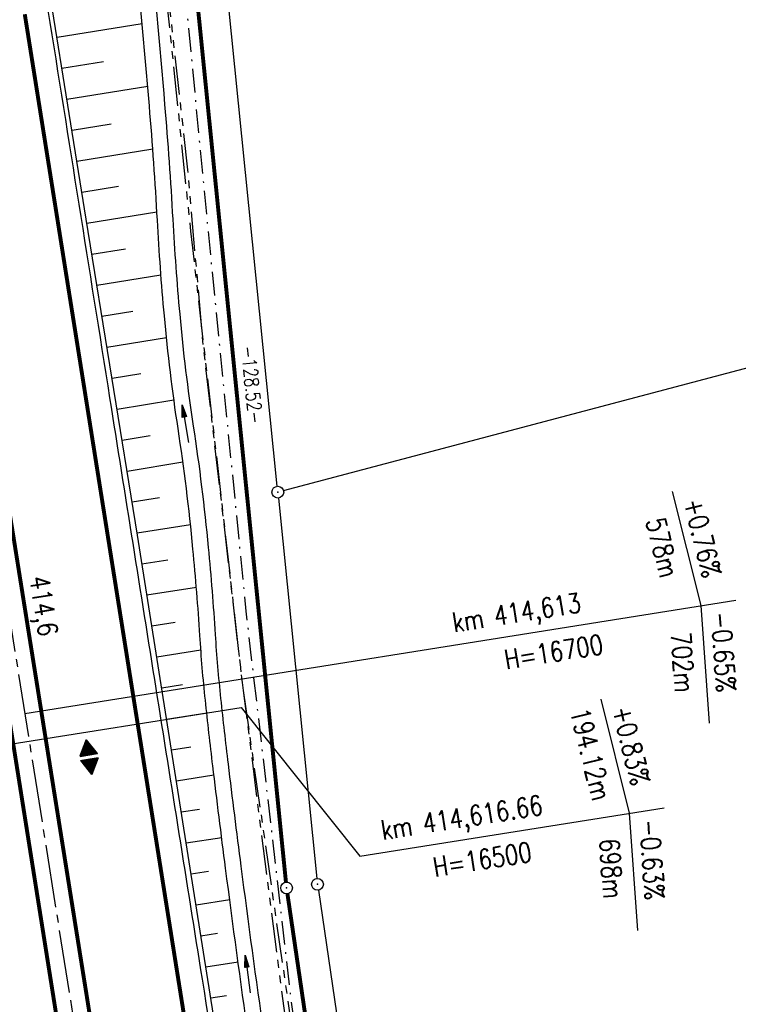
# Model space of a CAD drawing. Extents: x 447426 to 448116, y 440349 to 441552.
# Tile 27 of 96: x 447833 to 447924, y 440720 to 440846. Entities that reach past the tile are written whole.
import ezdxf

# ---------------------------------------------------------------- set-up
doc = ezdxf.new("R2010")
doc.units = 0
doc.header["$LTSCALE"] = 2
doc.header["$MEASUREMENT"] = 0
for name, pattern in [('ACHSE', [5.5, 4, -0.5, 0.5, -0.5]), ('AUSGEZOGEN', [0]), ('BAB-FM2', [2.6, 1.5, -0.5, 0.1, -0.5]), ('GESTRICH-X2', [1.5, 1, -0.5]), ('PHANTOMX2', [5, 2.5, -0.5, 0.5, -0.5, 0.5, -0.5])]:
    doc.linetypes.add(name, pattern=pattern)
doc.layers.get('0').update_dxf_attribs({"linetype": 'AUSGEZOGEN'})
for name, color, linetype in [('208-ABSTAND', 8, 'AUSGEZOGEN'), ('208-GRENZL', 8, 'AUSGEZOGEN'), ('208-GRENZL-BAB', 7, 'AUSGEZOGEN'), ('208-GRENZP', 8, 'AUSGEZOGEN'), ('208-GRENZP-BAB', 7, 'AUSGEZOGEN'), ('ACHSETOP', 250, 'ACHSE'), ('BAB_FM', 5, 'BAB-FM2'), ('BOESCHG', 250, 'AUSGEZOGEN'), ('FBRTOP', 250, 'AUSGEZOGEN'), ('GEF', 1, 'AUSGEZOGEN'), ('HEKT_B', 250, 'CONTINUOUS'), ('Lichtwellenleiter COLT', 46, 'PHANTOMX2'), ('Lichtwellenleiter GLH', 46, 'PHANTOMX2'), ('MULDE', 250, 'AUSGEZOGEN'), ('NZ', 250, 'AUSGEZOGEN'), ('PFEILTOP', 200, 'AUSGEZOGEN'), ('WEG', 250, 'GESTRICH-X2')]:
    doc.layers.add(name, color=color, linetype=linetype)
doc.styles.add('ROMANS', font='romans.shx', dxfattribs={"width": 0.8})

# ---------------------------------------------------------------- blocks, each defined once
blk = doc.blocks.new('*X31')
at = {"color": 0}
for p, q in [((377.107, 180.991), (378.197, 182.081)), ((377.112, 181.023), (378.187, 182.097)), ((377.116, 180.991), (378.2, 182.075)), ((377.124, 181.044), (378.184, 182.103)), ((377.125, 180.991), (378.203, 182.069)), ((377.133, 180.991), (378.206, 182.064)), ((377.136, 181.065), (378.181, 182.109)), ((377.142, 180.991), (378.21, 182.058)), ((377.148, 181.085), (378.177, 182.114)), ((377.151, 180.991), (378.213, 182.053)), ((377.16, 180.991), (378.216, 182.047)), ((377.161, 181.106), (378.174, 182.12)), ((377.169, 180.991), (378.219, 182.041)), ((377.173, 181.127), (378.171, 182.125)), ((377.178, 180.991), (378.223, 182.036)), ((377.185, 181.148), (378.168, 182.131)), ((377.186, 180.991), (378.226, 182.03)), ((377.195, 180.991), (378.229, 182.025)), ((377.197, 181.169), (378.164, 182.137)), ((377.204, 180.991), (378.232, 182.019)), ((377.209, 181.19), (378.161, 182.142)), ((377.213, 180.991), (378.236, 182.013)), ((377.221, 181.211), (378.158, 182.148)), ((377.222, 180.991), (378.239, 182.008)), ((377.231, 180.991), (378.242, 182.002)), ((377.233, 181.232), (378.155, 182.153)), ((377.239, 180.991), (378.245, 181.997)), ((377.245, 181.253), (378.151, 182.159)), ((377.248, 180.991), (378.248, 181.991)), ((377.257, 181.274), (378.148, 182.165)), ((377.257, 180.991), (378.252, 181.985)), ((377.266, 180.991), (378.255, 181.98)), ((377.269, 181.295), (378.145, 182.17)), ((377.275, 180.991), (378.258, 181.974)), ((377.281, 181.316), (378.142, 182.176)), ((377.284, 180.991), (378.261, 181.969)), ((377.292, 180.991), (378.265, 181.963)), ((377.293, 181.336), (378.138, 182.181)), ((377.301, 180.991), (378.268, 181.957)), ((377.305, 181.357), (378.135, 182.187)), ((377.31, 180.991), (378.271, 181.952)), ((377.318, 181.378), (378.132, 182.193)), ((377.319, 180.991), (378.274, 181.946)), ((377.328, 180.991), (378.278, 181.941)), ((377.33, 181.399), (378.129, 182.198)), ((377.337, 180.991), (378.281, 181.935)), ((377.342, 181.42), (378.126, 182.204)), ((377.346, 180.991), (378.284, 181.929)), ((377.354, 181.441), (378.122, 182.209)), ((377.354, 180.991), (378.287, 181.924)), ((377.363, 180.991), (378.291, 181.918)), ((377.366, 181.462), (378.119, 182.215)), ((377.372, 180.991), (378.294, 181.913)), ((377.378, 181.483), (378.116, 182.221)), ((377.381, 180.991), (378.297, 181.907)), ((377.39, 181.504), (378.113, 182.226)), ((377.39, 180.991), (378.3, 181.901)), ((377.399, 180.991), (378.303, 181.896)), ((377.402, 181.525), (378.109, 182.232)), ((377.407, 180.991), (378.307, 181.89)), ((377.414, 181.546), (378.106, 182.238)), ((377.416, 180.991), (378.31, 181.884)), ((377.425, 180.991), (378.313, 181.879)), ((377.426, 181.566), (378.103, 182.243)), ((377.434, 180.991), (378.316, 181.873)), ((377.438, 181.587), (378.1, 182.249)), ((377.443, 180.991), (378.32, 181.868)), ((377.45, 181.608), (378.096, 182.254)), ((377.452, 180.991), (378.323, 181.862)), ((377.46, 180.991), (378.326, 181.856)), ((377.462, 181.629), (378.093, 182.26)), ((377.469, 180.991), (378.329, 181.851)), ((377.474, 181.65), (378.09, 182.266)), ((377.478, 180.991), (378.333, 181.845)), ((377.487, 181.671), (378.087, 182.271)), ((377.487, 180.991), (378.336, 181.84)), ((377.496, 180.991), (378.339, 181.834)), ((377.499, 181.692), (378.083, 182.277)), ((377.505, 180.991), (378.342, 181.828)), ((377.511, 181.713), (378.08, 182.282)), ((377.513, 180.991), (378.346, 181.823)), ((377.522, 180.991), (378.349, 181.817)), ((377.523, 181.734), (378.077, 182.288)), ((377.535, 181.755), (378.074, 182.294)), ((377.547, 181.776), (378.071, 182.299)), ((377.559, 181.796), (378.067, 182.305)), ((377.571, 181.817), (378.064, 182.31)), ((377.583, 181.838), (378.061, 182.316)), ((377.595, 181.859), (378.058, 182.322)), ((377.607, 181.88), (378.054, 182.327)), ((377.619, 181.901), (378.051, 182.333)), ((377.631, 181.922), (378.048, 182.338)), ((377.644, 181.943), (378.045, 182.344)), ((377.656, 181.964), (378.041, 182.35)), ((377.668, 181.985), (378.038, 182.355)), ((377.68, 182.006), (378.035, 182.361)), ((377.692, 182.027), (378.032, 182.366)), ((377.704, 182.047), (378.028, 182.372)), ((377.716, 182.068), (378.025, 182.378)), ((377.728, 182.089), (378.022, 182.383)), ((377.74, 182.11), (378.019, 182.389)), ((377.752, 182.131), (378.016, 182.394)), ((377.764, 182.152), (378.012, 182.4)), ((377.776, 182.173), (378.009, 182.406)), ((377.788, 182.194), (378.006, 182.411)), ((377.8, 182.215), (378.003, 182.417)), ((377.813, 182.236), (377.999, 182.422)), ((377.825, 182.257), (377.996, 182.428)), ((377.837, 182.277), (377.993, 182.434)), ((377.849, 182.298), (377.99, 182.439)), ((377.861, 182.319), (377.986, 182.445)), ((377.873, 182.34), (377.983, 182.45)), ((377.885, 182.361), (377.98, 182.456)), ((377.897, 182.382), (377.977, 182.462)), ((377.909, 182.403), (377.973, 182.467)), ((377.921, 182.424), (377.97, 182.473)), ((377.933, 182.445), (377.967, 182.478)), ((377.945, 182.466), (377.964, 182.484)), ((377.531, 180.991), (378.352, 181.812)), ((377.54, 180.991), (378.355, 181.806)), ((377.549, 180.991), (378.358, 181.8)), ((377.558, 180.991), (378.362, 181.795)), ((377.566, 180.991), (378.365, 181.789)), ((377.575, 180.991), (378.368, 181.784)), ((377.584, 180.991), (378.371, 181.778)), ((377.593, 180.991), (378.375, 181.772)), ((377.602, 180.991), (378.378, 181.767)), ((377.611, 180.991), (378.381, 181.761)), ((377.62, 180.991), (378.384, 181.756)), ((377.628, 180.991), (378.388, 181.75)), ((377.637, 180.991), (378.391, 181.744)), ((377.646, 180.991), (378.394, 181.739)), ((377.655, 180.991), (378.397, 181.733)), ((377.664, 180.991), (378.401, 181.728)), ((377.673, 180.991), (378.404, 181.722)), ((377.681, 180.991), (378.407, 181.716)), ((377.69, 180.991), (378.41, 181.711)), ((377.699, 180.991), (378.413, 181.705)), ((377.708, 180.991), (378.417, 181.7)), ((377.717, 180.991), (378.42, 181.694)), ((377.726, 180.991), (378.423, 181.688)), ((377.734, 180.991), (378.426, 181.683)), ((377.743, 180.991), (378.43, 181.677)), ((377.752, 180.991), (378.433, 181.672)), ((377.761, 180.991), (378.436, 181.666)), ((377.77, 180.991), (378.439, 181.66)), ((377.779, 180.991), (378.443, 181.655)), ((377.787, 180.991), (378.446, 181.649)), ((377.796, 180.991), (378.449, 181.644)), ((377.805, 180.991), (378.452, 181.638)), ((377.814, 180.991), (378.456, 181.632)), ((377.823, 180.991), (378.459, 181.627)), ((377.832, 180.991), (378.462, 181.621)), ((377.84, 180.991), (378.465, 181.616)), ((377.849, 180.991), (378.468, 181.61)), ((377.858, 180.991), (378.472, 181.604)), ((377.867, 180.991), (378.475, 181.599)), ((377.876, 180.991), (378.478, 181.593)), ((377.885, 180.991), (378.481, 181.588)), ((377.894, 180.991), (378.485, 181.582)), ((377.902, 180.991), (378.488, 181.576)), ((377.911, 180.991), (378.491, 181.571)), ((377.92, 180.991), (378.494, 181.565)), ((377.929, 180.991), (378.498, 181.559)), ((377.938, 180.991), (378.501, 181.554)), ((377.947, 180.991), (378.504, 181.548)), ((377.955, 180.991), (378.507, 181.543)), ((377.964, 180.991), (378.511, 181.537)), ((377.973, 180.991), (378.514, 181.531)), ((377.982, 180.991), (378.517, 181.526)), ((377.991, 180.991), (378.52, 181.52)), ((378, 180.991), (378.523, 181.515)), ((378.008, 180.991), (378.527, 181.509)), ((378.017, 180.991), (378.53, 181.503)), ((378.026, 180.991), (378.533, 181.498)), ((378.035, 180.991), (378.536, 181.492)), ((378.044, 180.991), (378.54, 181.487)), ((378.053, 180.991), (378.543, 181.481)), ((378.061, 180.991), (378.546, 181.475)), ((378.07, 180.991), (378.549, 181.47)), ((378.079, 180.991), (378.553, 181.464)), ((378.088, 180.991), (378.556, 181.459)), ((378.097, 180.991), (378.559, 181.453)), ((378.106, 180.991), (378.562, 181.447)), ((378.114, 180.991), (378.565, 181.442)), ((378.123, 180.991), (378.569, 181.436)), ((378.132, 180.991), (378.572, 181.431)), ((378.141, 180.991), (378.575, 181.425)), ((378.15, 180.991), (378.578, 181.419)), ((378.159, 180.991), (378.582, 181.414)), ((378.168, 180.991), (378.585, 181.408)), ((378.176, 180.991), (378.588, 181.403)), ((378.185, 180.991), (378.591, 181.397)), ((378.194, 180.991), (378.595, 181.391)), ((378.203, 180.991), (378.598, 181.386)), ((378.212, 180.991), (378.601, 181.38)), ((378.221, 180.991), (378.604, 181.375)), ((378.229, 180.991), (378.608, 181.369)), ((378.238, 180.991), (378.611, 181.363)), ((378.247, 180.991), (378.614, 181.358)), ((378.256, 180.991), (378.617, 181.352)), ((378.265, 180.991), (378.62, 181.347)), ((378.274, 180.991), (378.624, 181.341)), ((378.282, 180.991), (378.627, 181.335)), ((378.291, 180.991), (378.63, 181.33)), ((378.3, 180.991), (378.633, 181.324)), ((378.309, 180.991), (378.637, 181.319)), ((378.318, 180.991), (378.64, 181.313)), ((378.327, 180.991), (378.643, 181.307)), ((378.335, 180.991), (378.646, 181.302)), ((378.344, 180.991), (378.65, 181.296)), ((378.353, 180.991), (378.653, 181.291)), ((378.362, 180.991), (378.656, 181.285)), ((378.371, 180.991), (378.659, 181.279)), ((378.38, 180.991), (378.663, 181.274)), ((378.388, 180.991), (378.666, 181.268)), ((378.397, 180.991), (378.669, 181.262)), ((378.406, 180.991), (378.672, 181.257)), ((378.415, 180.991), (378.675, 181.251)), ((378.424, 180.991), (378.679, 181.246)), ((378.433, 180.991), (378.682, 181.24)), ((378.442, 180.991), (378.685, 181.234)), ((378.45, 180.991), (378.688, 181.229)), ((378.459, 180.991), (378.692, 181.223)), ((378.468, 180.991), (378.695, 181.218)), ((378.477, 180.991), (378.698, 181.212)), ((378.486, 180.991), (378.701, 181.206)), ((378.495, 180.991), (378.705, 181.201)), ((378.503, 180.991), (378.708, 181.195)), ((378.512, 180.991), (378.711, 181.19)), ((378.521, 180.991), (378.714, 181.184)), ((378.53, 180.991), (378.718, 181.178)), ((378.539, 180.991), (378.721, 181.173)), ((378.548, 180.991), (378.724, 181.167)), ((378.556, 180.991), (378.727, 181.162)), ((378.565, 180.991), (378.73, 181.156)), ((378.574, 180.991), (378.734, 181.15)), ((378.583, 180.991), (378.737, 181.145)), ((378.592, 180.991), (378.74, 181.139)), ((378.601, 180.991), (378.743, 181.134)), ((378.609, 180.991), (378.747, 181.128)), ((378.618, 180.991), (378.75, 181.122)), ((378.627, 180.991), (378.753, 181.117)), ((378.636, 180.991), (378.756, 181.111)), ((378.645, 180.991), (378.76, 181.106)), ((378.654, 180.991), (378.763, 181.1)), ((378.662, 180.991), (378.766, 181.094)), ((378.671, 180.991), (378.769, 181.089)), ((378.68, 180.991), (378.773, 181.083)), ((378.689, 180.991), (378.776, 181.078)), ((378.698, 180.991), (378.779, 181.072)), ((378.707, 180.991), (378.782, 181.066)), ((378.716, 180.991), (378.785, 181.061)), ((378.724, 180.991), (378.789, 181.055)), ((378.733, 180.991), (378.792, 181.05)), ((378.742, 180.991), (378.795, 181.044)), ((378.751, 180.991), (378.798, 181.038)), ((378.76, 180.991), (378.802, 181.033)), ((378.769, 180.991), (378.805, 181.027)), ((378.777, 180.991), (378.808, 181.022)), ((378.786, 180.991), (378.811, 181.016)), ((378.795, 180.991), (378.815, 181.01)), ((378.804, 180.991), (378.818, 181.005)), ((378.813, 180.991), (378.821, 180.999)), ((377.099, 180.568), (377.108, 180.577)), ((377.102, 180.562), (377.117, 180.577)), ((377.106, 180.556), (377.126, 180.577)), ((377.109, 180.551), (377.135, 180.577)), ((377.112, 180.545), (377.144, 180.577)), ((377.115, 180.54), (377.153, 180.577)), ((377.119, 180.534), (377.161, 180.577)), ((377.122, 180.528), (377.17, 180.577)), ((377.125, 180.523), (377.179, 180.577)), ((377.128, 180.517), (377.188, 180.577)), ((377.131, 180.512), (377.197, 180.577)), ((377.135, 180.506), (377.206, 180.577)), ((377.138, 180.5), (377.214, 180.577)), ((377.141, 180.495), (377.223, 180.577)), ((377.144, 180.489), (377.232, 180.577)), ((377.148, 180.484), (377.241, 180.577)), ((377.151, 180.478), (377.25, 180.577)), ((377.154, 180.472), (377.259, 180.577)), ((377.157, 180.467), (377.267, 180.577)), ((377.161, 180.461), (377.276, 180.577)), ((377.164, 180.456), (377.285, 180.577)), ((377.167, 180.45), (377.294, 180.577)), ((377.17, 180.444), (377.303, 180.577)), ((377.174, 180.439), (377.312, 180.577)), ((377.177, 180.433), (377.32, 180.577)), ((377.18, 180.428), (377.329, 180.577)), ((377.183, 180.422), (377.338, 180.577)), ((377.186, 180.416), (377.347, 180.577)), ((377.19, 180.411), (377.356, 180.577)), ((377.193, 180.405), (377.365, 180.577)), ((377.196, 180.4), (377.373, 180.577)), ((377.199, 180.394), (377.382, 180.577)), ((377.203, 180.388), (377.391, 180.577)), ((377.206, 180.383), (377.4, 180.577)), ((377.209, 180.377), (377.409, 180.577)), ((377.212, 180.372), (377.418, 180.577)), ((377.216, 180.366), (377.427, 180.577)), ((377.219, 180.36), (377.435, 180.577)), ((377.222, 180.355), (377.444, 180.577)), ((377.225, 180.349), (377.453, 180.577)), ((377.229, 180.344), (377.462, 180.577)), ((377.232, 180.338), (377.471, 180.577)), ((377.235, 180.332), (377.48, 180.577)), ((377.238, 180.327), (377.488, 180.577)), ((377.241, 180.321), (377.497, 180.577)), ((377.245, 180.315), (377.506, 180.577)), ((377.248, 180.31), (377.515, 180.577)), ((377.251, 180.304), (377.524, 180.577)), ((377.254, 180.299), (377.533, 180.577)), ((377.258, 180.293), (377.541, 180.577)), ((377.261, 180.287), (377.55, 180.577)), ((377.264, 180.282), (377.559, 180.577)), ((377.267, 180.276), (377.568, 180.577)), ((377.271, 180.271), (377.577, 180.577)), ((377.274, 180.265), (377.586, 180.577)), ((377.277, 180.259), (377.594, 180.577)), ((377.28, 180.254), (377.603, 180.577)), ((377.284, 180.248), (377.612, 180.577)), ((377.287, 180.243), (377.621, 180.577)), ((377.29, 180.237), (377.63, 180.577)), ((377.293, 180.231), (377.639, 180.577)), ((377.296, 180.226), (377.647, 180.577)), ((377.3, 180.22), (377.656, 180.577)), ((377.303, 180.215), (377.665, 180.577)), ((377.306, 180.209), (377.674, 180.577)), ((377.309, 180.203), (377.683, 180.577)), ((377.313, 180.198), (377.692, 180.577)), ((377.316, 180.192), (377.701, 180.577)), ((377.319, 180.187), (377.709, 180.577)), ((377.322, 180.181), (377.718, 180.577)), ((377.326, 180.175), (377.727, 180.577)), ((377.329, 180.17), (377.736, 180.577)), ((377.332, 180.164), (377.745, 180.577)), ((377.335, 180.159), (377.754, 180.577)), ((377.339, 180.153), (377.762, 180.577)), ((377.342, 180.147), (377.771, 180.577)), ((377.345, 180.142), (377.78, 180.577)), ((377.348, 180.136), (377.789, 180.577)), ((377.351, 180.131), (377.798, 180.577)), ((377.355, 180.125), (377.807, 180.577)), ((377.358, 180.119), (377.815, 180.577)), ((377.361, 180.114), (377.824, 180.577)), ((377.364, 180.108), (377.833, 180.577)), ((377.368, 180.103), (377.842, 180.577)), ((377.371, 180.097), (377.851, 180.577)), ((377.374, 180.091), (377.86, 180.577)), ((377.377, 180.086), (377.868, 180.577)), ((377.381, 180.08), (377.877, 180.577)), ((377.384, 180.075), (377.886, 180.577)), ((377.387, 180.069), (377.895, 180.577)), ((377.39, 180.063), (377.904, 180.577)), ((377.394, 180.058), (377.913, 180.577)), ((377.397, 180.052), (377.921, 180.577)), ((377.4, 180.047), (377.93, 180.577)), ((377.403, 180.041), (377.939, 180.577)), ((377.406, 180.035), (377.948, 180.577)), ((377.41, 180.03), (377.957, 180.577)), ((377.413, 180.024), (377.966, 180.577)), ((377.416, 180.018), (377.975, 180.577)), ((377.419, 180.013), (377.983, 180.577)), ((377.423, 180.007), (377.992, 180.577)), ((377.426, 180.002), (378.001, 180.577)), ((377.429, 179.996), (378.01, 180.577)), ((377.432, 179.99), (378.019, 180.577)), ((377.436, 179.985), (378.028, 180.577)), ((377.439, 179.979), (378.036, 180.577)), ((377.442, 179.974), (378.045, 180.577)), ((377.445, 179.968), (378.054, 180.577)), ((377.449, 179.962), (378.063, 180.577)), ((377.452, 179.957), (378.072, 180.577)), ((377.455, 179.951), (378.081, 180.577)), ((377.458, 179.946), (378.089, 180.577)), ((377.461, 179.94), (378.098, 180.577)), ((377.465, 179.934), (378.107, 180.577)), ((377.468, 179.929), (378.116, 180.577)), ((377.471, 179.923), (378.125, 180.577)), ((377.474, 179.918), (378.134, 180.577)), ((377.478, 179.912), (378.142, 180.577)), ((377.481, 179.906), (378.151, 180.577)), ((377.484, 179.901), (378.16, 180.577)), ((377.487, 179.895), (378.169, 180.577)), ((377.491, 179.89), (378.178, 180.577)), ((377.494, 179.884), (378.187, 180.577)), ((377.497, 179.878), (378.196, 180.577)), ((377.5, 179.873), (378.204, 180.577)), ((377.504, 179.867), (378.213, 180.577)), ((377.507, 179.862), (378.222, 180.577)), ((377.51, 179.856), (378.231, 180.577)), ((377.513, 179.85), (378.24, 180.577)), ((377.516, 179.845), (378.249, 180.577)), ((377.52, 179.839), (378.257, 180.577)), ((377.523, 179.834), (378.266, 180.577)), ((377.526, 179.828), (378.275, 180.577)), ((377.529, 179.822), (378.284, 180.577)), ((377.533, 179.817), (378.293, 180.577)), ((377.536, 179.811), (378.302, 180.577)), ((377.539, 179.806), (378.31, 180.577)), ((377.542, 179.8), (378.319, 180.577)), ((377.546, 179.794), (378.328, 180.577)), ((377.549, 179.789), (378.337, 180.577)), ((377.552, 179.783), (378.346, 180.577)), ((377.555, 179.778), (378.355, 180.577)), ((377.559, 179.772), (378.363, 180.577)), ((377.562, 179.766), (378.372, 180.577)), ((377.565, 179.761), (378.381, 180.577)), ((377.568, 179.755), (378.39, 180.577)), ((377.571, 179.75), (378.399, 180.577)), ((377.575, 179.744), (378.408, 180.577)), ((377.578, 179.738), (378.416, 180.577)), ((377.581, 179.733), (378.425, 180.577)), ((377.584, 179.727), (378.434, 180.577)), ((377.588, 179.722), (378.443, 180.577)), ((377.591, 179.716), (378.452, 180.577)), ((377.594, 179.71), (378.461, 180.577)), ((377.597, 179.705), (378.47, 180.577)), ((377.601, 179.699), (378.478, 180.577)), ((377.604, 179.693), (378.487, 180.577)), ((377.607, 179.688), (378.496, 180.577)), ((377.61, 179.682), (378.505, 180.577)), ((377.614, 179.677), (378.514, 180.577)), ((377.617, 179.671), (378.523, 180.577)), ((377.62, 179.665), (378.531, 180.577)), ((377.623, 179.66), (378.54, 180.577)), ((377.626, 179.654), (378.549, 180.577)), ((377.63, 179.649), (378.558, 180.577)), ((377.633, 179.643), (378.567, 180.577)), ((377.636, 179.637), (378.576, 180.577)), ((377.639, 179.632), (378.584, 180.577)), ((377.643, 179.626), (378.593, 180.577)), ((377.646, 179.621), (378.602, 180.577)), ((377.649, 179.615), (378.611, 180.577)), ((377.652, 179.609), (378.62, 180.577)), ((377.656, 179.604), (378.629, 180.577)), ((377.659, 179.598), (378.637, 180.577)), ((377.662, 179.593), (378.646, 180.577)), ((377.665, 179.587), (378.655, 180.577)), ((377.669, 179.581), (378.664, 180.577)), ((377.672, 179.576), (378.673, 180.577)), ((377.675, 179.57), (378.682, 180.577)), ((377.678, 179.565), (378.69, 180.577)), ((377.681, 179.559), (378.699, 180.577)), ((377.685, 179.553), (378.708, 180.577)), ((377.688, 179.548), (378.717, 180.577)), ((377.691, 179.542), (378.726, 180.577)), ((377.694, 179.537), (378.735, 180.577)), ((377.698, 179.531), (378.744, 180.577)), ((377.701, 179.525), (378.752, 180.577)), ((377.704, 179.52), (378.761, 180.577)), ((377.707, 179.514), (378.77, 180.577)), ((377.711, 179.509), (378.779, 180.577)), ((377.714, 179.503), (378.788, 180.577)), ((377.717, 179.497), (378.797, 180.577)), ((377.72, 179.492), (378.805, 180.577)), ((377.724, 179.486), (378.814, 180.577)), ((377.733, 179.469), (378.806, 180.542)), ((377.736, 179.464), (378.794, 180.521)), ((377.74, 179.458), (378.781, 180.5)), ((377.743, 179.453), (378.769, 180.479)), ((377.746, 179.447), (378.757, 180.458)), ((377.749, 179.441), (378.745, 180.437)), ((377.753, 179.436), (378.733, 180.416)), ((377.756, 179.43), (378.721, 180.395)), ((377.759, 179.425), (378.709, 180.374)), ((377.762, 179.419), (378.697, 180.353)), ((377.766, 179.413), (378.685, 180.333)), ((377.769, 179.408), (378.673, 180.312)), ((377.772, 179.402), (378.661, 180.291)), ((377.775, 179.396), (378.649, 180.27)), ((377.779, 179.391), (378.637, 180.249)), ((377.782, 179.385), (378.624, 180.228)), ((377.785, 179.38), (378.612, 180.207)), ((377.788, 179.374), (378.6, 180.186)), ((377.791, 179.368), (378.588, 180.165)), ((377.795, 179.363), (378.576, 180.144)), ((377.798, 179.357), (378.564, 180.123)), ((377.801, 179.352), (378.552, 180.103)), ((377.804, 179.346), (378.54, 180.082)), ((377.808, 179.34), (378.528, 180.061)), ((377.811, 179.335), (378.516, 180.04)), ((377.814, 179.329), (378.504, 180.019)), ((377.817, 179.324), (378.492, 179.998)), ((377.821, 179.318), (378.48, 179.977)), ((377.824, 179.312), (378.468, 179.956)), ((377.827, 179.307), (378.455, 179.935)), ((377.83, 179.301), (378.443, 179.914)), ((377.834, 179.296), (378.431, 179.893)), ((377.837, 179.29), (378.419, 179.872)), ((377.84, 179.284), (378.407, 179.852)), ((377.843, 179.279), (378.395, 179.831)), ((377.846, 179.273), (378.383, 179.81)), ((377.85, 179.268), (378.371, 179.789)), ((377.853, 179.262), (378.359, 179.768)), ((377.856, 179.256), (378.347, 179.747)), ((377.859, 179.251), (378.335, 179.726)), ((377.863, 179.245), (378.323, 179.705)), ((377.866, 179.24), (378.311, 179.684)), ((377.869, 179.234), (378.298, 179.663)), ((377.872, 179.228), (378.286, 179.642)), ((377.876, 179.223), (378.274, 179.622)), ((377.879, 179.217), (378.262, 179.601)), ((377.882, 179.212), (378.25, 179.58)), ((377.885, 179.206), (378.238, 179.559)), ((377.889, 179.2), (378.226, 179.538)), ((377.892, 179.195), (378.214, 179.517)), ((377.895, 179.189), (378.202, 179.496)), ((377.898, 179.184), (378.19, 179.475)), ((377.901, 179.178), (378.178, 179.454)), ((377.905, 179.172), (378.166, 179.433)), ((377.908, 179.167), (378.154, 179.412)), ((377.911, 179.161), (378.142, 179.391)), ((377.914, 179.156), (378.129, 179.371)), ((377.918, 179.15), (378.117, 179.35)), ((377.921, 179.144), (378.105, 179.329)), ((377.924, 179.139), (378.093, 179.308)), ((377.927, 179.133), (378.081, 179.287)), ((377.931, 179.128), (378.069, 179.266)), ((377.934, 179.122), (378.057, 179.245)), ((377.937, 179.116), (378.045, 179.224)), ((377.94, 179.111), (378.033, 179.203)), ((377.944, 179.105), (378.021, 179.182)), ((377.947, 179.1), (378.009, 179.161)), ((377.95, 179.094), (377.997, 179.141)), ((377.953, 179.088), (377.985, 179.12)), ((377.956, 179.083), (377.972, 179.099))]:
    blk.add_line(p, q, dxfattribs=at)
blk = doc.blocks.new('HOCHP')
for points in [[(-0.01, 2.24), (-1.15, 0.27), (1.12, 0.27)], [(-0.01, -2.24), (-1.15, -0.27), (1.12, -0.27)]]:
    blk.add_lwpolyline(points, close=True)
at = {"xscale": 1.311372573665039, "yscale": 1.311372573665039, "zscale": 1.311372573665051}
blk.add_blockref('*X31', (-495.66, -237.08), dxfattribs=at)
blk = doc.blocks.new('PFEIL2')
at = {"color": 0}
for p, q in [((0.88, 0), (-2.4, -0.01)), ((0.88, -0.27), (0.88, 0.28)), ((0.88, 0.28), (2.43, 0.01)), ((0.91, 0.27), (0.88, 0.26)), ((0.97, 0.26), (0.88, 0.25)), ((1.02, 0.25), (0.88, 0.23)), ((1.07, 0.24), (0.88, 0.21)), ((1.13, 0.23), (0.88, 0.19)), ((1.18, 0.22), (0.88, 0.17)), ((1.24, 0.21), (0.88, 0.15)), ((1.29, 0.21), (0.88, 0.14)), ((1.34, 0.2), (0.88, 0.12)), ((1.4, 0.19), (0.88, 0.1)), ((1.45, 0.18), (0.88, 0.08)), ((1.51, 0.17), (0.88, 0.06)), ((1.56, 0.16), (0.88, 0.04)), ((1.61, 0.15), (0.88, 0.02)), ((1.67, 0.14), (0.88, 0.01)), ((1.72, 0.13), (0.88, -0.01)), ((1.78, 0.12), (0.88, -0.03)), ((1.83, 0.11), (0.88, -0.05)), ((1.88, 0.1), (0.88, -0.07)), ((1.94, 0.09), (0.88, -0.09)), ((2.05, 0.08), (0.88, -0.12)), ((1.99, 0.08), (0.88, -0.11)), ((2.1, 0.07), (0.88, -0.14)), ((2.15, 0.06), (0.88, -0.16)), ((2.21, 0.05), (0.88, -0.18)), ((2.26, 0.04), (0.88, -0.2)), ((2.32, 0.03), (0.88, -0.22)), ((2.37, 0.02), (0.88, -0.23)), ((2.42, 0.01), (0.88, -0.25)), ((2.43, 0.01), (0.88, -0.27))]:
    blk.add_line(p, q, dxfattribs=at)
blk = doc.blocks.new('GST')
at = {"color": 0}
blk.add_circle((0, 0), 0.75, dxfattribs=at)
blk.add_point((0, 0), dxfattribs=at)

msp = doc.modelspace()

# ---------------------------------------------------------------- linework, layer by layer
at = {"layer": '208-GRENZL'}
for p, q in [((447865.62, 440786.35), (447857.77, 440863.96)), ((447866.42, 440785.79), (447955.58, 440809.41)), ((447865.78, 440784.85), (447870.68, 440736.37)), ((447870.87, 440734.88), (447884.08, 440644.96))]:
    msp.add_line(p, q, dxfattribs=at)
at = {"layer": '208-GRENZL-BAB', "const_width": 0.5, "flags": 128}
for points in [[(447854.02, 440862.27), (447866.74, 440735.9)], [(447866.93, 440734.41), (447869.7, 440715.55)]]:
    msp.add_lwpolyline(points, dxfattribs=at)
at = {"layer": 'ACHSETOP'}
msp.add_lwpolyline([(447815.69, 440869), (447819.62, 440844.31), (447827.48, 440794.93), (447839.26, 440720.86), (447854.98, 440622.11), (447866.77, 440548.04), (447886.41, 440424.59), (447891.06, 440395.37)], dxfattribs=at)
at = {"layer": 'BAB_FM', "flags": 128}
msp.add_lwpolyline([(447730.35, 441308.6), (447748.53, 441261.73), (447769.74, 441212.72), (447772.85, 441205.31), (447789.54, 441168.65), (447798.57, 441147.48), (447801.99, 441132.86), (447817.21, 441069.62), (447821.1, 441053.07), (447822.42, 441047.21), (447838.28, 440985.5), (447840.62, 440973.73), (447841.45, 440971.27), (447846.5, 440920.7), (447851.89, 440870.12), (447856.67, 440820.25), (447861.64, 440770.41), (447867.4, 440720.7), (447868.83, 440710.98), (447874.65, 440671.23), (447882.88, 440621.91), (447892, 440572.73), (447901.32, 440523.58), (447909.44, 440481.33), (447910.34, 440474.31)], dxfattribs=at)
at = {"layer": 'BOESCHG'}
for p, q in [((447848.41, 440845.28), (447837.56, 440843.53)), ((447843.48, 440840.44), (447838.19, 440839.58)), ((447849.12, 440837.29), (447838.83, 440835.63)), ((447844.46, 440832.49), (447839.47, 440831.69)), ((447849.77, 440829.29), (447840.1, 440827.74)), ((447845.39, 440824.54), (447840.74, 440823.79)), ((447850.29, 440821.28), (447841.37, 440819.84)), ((447846.27, 440816.58), (447842.01, 440815.89)), ((447850.81, 440813.26), (447842.65, 440811.94)), ((447847.21, 440808.63), (447843.29, 440807.99)), ((447851.52, 440805.27), (447843.93, 440804.04)), ((447848.26, 440800.69), (447844.57, 440800.09)), ((447852.47, 440797.32), (447845.21, 440796.15)), ((447849.44, 440792.78), (447845.85, 440792.2)), ((447853.61, 440789.4), (447846.49, 440788.25)), ((447850.62, 440784.87), (447847.13, 440784.3)), ((447854.58, 440781.45), (447847.76, 440780.35)), ((447851.68, 440776.92), (447848.39, 440776.4)), ((447855.32, 440773.45), (447849.02, 440772.45)), ((447852.64, 440768.97), (447849.64, 440768.5)), ((447855.9, 440765.44), (447850.27, 440764.55)), ((447853.57, 440761.02), (447850.9, 440760.6)), ((447856.65, 440757.42), (447851.53, 440756.61)), ((447854.62, 440753.09), (447852.15, 440752.7)), ((447857.56, 440749.51), (447852.78, 440748.75)), ((447855.73, 440745.17), (447853.4, 440744.8)), ((447858.55, 440741.56), (447854.03, 440740.85)), ((447856.86, 440737.24), (447854.66, 440736.9)), ((447859.58, 440733.63), (447855.28, 440732.94)), ((447858.01, 440729.33), (447855.91, 440728.99)), ((447860.65, 440725.7), (447856.54, 440725.04)), ((447859.18, 440721.41), (447857.16, 440721.09))]:
    msp.add_line(p, q, dxfattribs=at)
msp.add_lwpolyline([(447908.25, 440399.8), (447907.17, 440406.52), (447900.27, 440449.95), (447882.45, 440561.86), (447875.12, 440607.97), (447867.72, 440654.22), (447860.78, 440698.34), (447854.53, 440737.68), (447847.8, 440780.1), (447841.29, 440820.39), (447834.6, 440861.88), (447827.46, 440906.54), (447819.6, 440953.98), (447815.92, 440975.74), (447816.57, 440977.67)], dxfattribs=at)
at = {"layer": 'FBRTOP'}
msp.add_lwpolyline([(447814.85, 440976.11, 0.022266), (447815.68, 440970.79, -0.001548), (447818.16, 440957.63, -0.001755), (447820.27, 440946, -0.001362), (447822.9, 440931, -0.002085), (447824.56, 440921.18, -0.000319), (447826.19, 440911.18, -0.000861), (447826.79, 440907.47, -0.000007), (447827.67, 440901.92, 0.000025), (447828.55, 440896.36, 0.000001), (447830.52, 440884.02, -0.000012), (447832.48, 440871.67, -0.000008), (447834.45, 440859.33, 0.000008), (447836.41, 440846.98, 0.00001), (447840.34, 440822.29, -0.000008), (447844.27, 440797.6, -0.000005), (447850.16, 440760.57, 0.000007), (447856.05, 440723.54, 0.000001), (447863.91, 440674.16, -0.000001), (447871.77, 440624.78), (447883.55, 440550.71, -0.000005), (447893.37, 440488.99, 0.000006), (447903.2, 440427.26, 0.000001), (447907.59, 440399.63, -0.000001)], format="xyb", dxfattribs=at)
at = {"layer": 'FBRTOP', "const_width": 0.5, "flags": 128}
msp.add_lwpolyline([(447805.5, 440919.51), (447813.34, 440870.91), (447821.25, 440820.95), (447829.11, 440771.59), (447836.61, 440724.35), (447844.67, 440673.59), (447848.15, 440651.55)], dxfattribs=at)
at = {"layer": 'FBRTOP', "const_width": 0.5}
msp.add_lwpolyline([(447833.45, 440846.51), (447841.31, 440797.13), (447853.09, 440723.06), (447868.81, 440624.31), (447880.59, 440550.24), (447900.23, 440426.79), (447904.68, 440398.88)], dxfattribs=at)
at = {"layer": 'FBRTOP', "const_width": 0.5, "flags": 128}
msp.add_lwpolyline([(447825.13, 440822.92, -0.000024), (447830.49, 440789.42, -0.000047), (447833.23, 440772.24), (447840.93, 440724, -0.000229), (447841.24, 440722.07, 0.000009), (447848.78, 440674.46, 0.00014), (447849.62, 440669.15, 0.000044), (447852.33, 440652.11)], format="xyb", dxfattribs=at)
at = {"layer": 'Lichtwellenleiter COLT', "flags": 128}
msp.add_lwpolyline([(447672.4, 441511.09), (447673.43, 441498.26), (447664.89, 441495.23), (447661.03, 441486.35), (447675.09, 441449.74), (447687.91, 441416.57), (447692.3, 441403.5), (447701.96, 441375.5), (447703.06, 441372.66), (447718.41, 441332.85), (447728.05, 441307.18), (447736.09, 441285.14), (447740.65, 441276.91), (447753.75, 441244.43), (447764.24, 441219.89), (447774.47, 441199.29), (447789.49, 441160.18), (447798.32, 441127.46), (447806.2, 441106.56), (447815.35, 441074.31), (447818.77, 441053.48), (447825.14, 441029.71), (447828.25, 441021.27), (447828.98, 441014.78), (447829.87, 441008.42), (447830.38, 441002.5), (447838.25, 440955.2), (447838.58, 440951.77), (447845, 440911.25), (447854.58, 440818.87), (447861.28, 440760.31), (447870.24, 440698.11), (447870.24, 440698.11), (447874.65, 440671.23), (447882.74, 440621.82), (447893.24, 440559.75), (447906.65, 440487.42), (447909.39, 440471.15), (447912.72, 440453.22), (447917.04, 440405.94), (447917.71, 440402.23)], dxfattribs=at)
at = {"layer": 'Lichtwellenleiter GLH', "flags": 128}
msp.add_lwpolyline([(447665.15, 441509.22), (447661.43, 441483.76), (447662.61, 441481.55), (447669.4, 441464.07), (447675.66, 441448.3), (447681.09, 441434.84), (447685.34, 441422.75), (447689.15, 441411.07), (447689.92, 441408.69), (447693.54, 441400.58), (447697.25, 441388.48), (447698.59, 441384.75), (447711.28, 441353.27), (447728.9, 441302.55), (447734.68, 441288.07), (447738.28, 441281.65), (447743.23, 441270.19), (447752.44, 441247.18), (447755.04, 441240.99), (447757.18, 441236.17), (447760.59, 441228.59), (447762.81, 441223.61), (447774.35, 441197.21), (447782.5, 441178.1), (447788.78, 441160.46), (447801.78, 441118.52), (447810.45, 441092.23), (447816.05, 441064.59), (447822.19, 441041.94), (447828.06, 441021.02), (447828.67, 441016.4), (447828.84, 441014.56), (447829.87, 441008.42), (447830.27, 441002.53), (447841.5, 440933.93), (447845.01, 440908.47), (447846.42, 440896.17), (447854.21, 440826.68), (447856.1, 440804.84), (447861.28, 440760.31), (447866.46, 440719.82), (447871.24, 440688.18), (447875.37, 440660.32), (447880.41, 440631.06), (447880.41, 440631.06), (447886.15, 440597.16), (447886.15, 440597.16), (447893.66, 440558.32), (447900.67, 440519.92), (447907.3, 440482.7), (447909.23, 440471.06), (447912.7, 440452.29), (447915, 440432.62), (447915.79, 440423.49), (447918.02, 440402.31)], dxfattribs=at)
at = {"layer": 'MULDE'}
for points in [[(447898.89, 440507.26, 0.00018), (447894.21, 440534.05, 0.000335), (447891.68, 440548.49, 0.001127), (447888.7, 440565.17, 0.000514), (447882.06, 440601.69, 0.00299), (447877.53, 440625.62, -0.002641), (447872.38, 440652.73, -0.003454), (447868.54, 440674.41, -0.003319), (447864.84, 440697.01, -0.003465), (447861.98, 440716.13, -0.003083), (447859.05, 440737.66, -0.002276), (447857.42, 440750.71, -0.003559), (447856.47, 440759.08, -0.010413), (447855.77, 440767.32, 0.007722), (447854.89, 440778.35, 0.014023), (447852.99, 440793.71, -0.015122), (447851.24, 440808.07, -0.008795), (447850.35, 440820.27, 0.00734), (447849.33, 440834.82, 0.003509), (447847.24, 440857.47, 0.00661)], [(447900.86, 440507.6, 0.00018), (447896.19, 440534.39, 0.000335), (447893.65, 440548.83, 0.001127), (447890.67, 440565.53, 0.000514), (447884.02, 440602.05, 0.00299), (447879.49, 440626.01, -0.002641), (447874.35, 440653.1, -0.003454), (447870.51, 440674.74, -0.003319), (447866.82, 440697.32, -0.003465), (447863.96, 440716.42, -0.003083), (447861.04, 440737.92, -0.002276), (447859.4, 440750.95, -0.003559), (447858.46, 440759.29, -0.010413), (447857.76, 440767.45, 0.007722), (447856.88, 440778.54, 0.014023), (447854.97, 440794.01, -0.015122), (447853.24, 440808.26, -0.008795), (447852.35, 440820.38, 0.00734), (447851.32, 440834.99, 0.003509), (447849.23, 440857.67, 0.00661)]]:
    msp.add_lwpolyline(points, format="xyb", dxfattribs=at)
at = {"layer": 'NZ'}
for p, q in [((447915.97, 440785.68), (447919.61, 440771.13)), ((447833.45, 440757.4), (447924.08, 440771.84)), ((447919.61, 440771.13), (447920.67, 440756.17)), ((447906.86, 440759.22), (447910.5, 440744.67)), ((447825.57, 440752.52), (447861.05, 440758.17)), ((447861.05, 440758.17), (447876.14, 440739.2)), ((447876.14, 440739.2), (447914.97, 440745.38)), ((447910.5, 440744.67), (447911.56, 440729.71))]:
    msp.add_line(p, q, dxfattribs=at)
at = {"layer": 'WEG', "flags": 128}
for points in [[(447747.48, 441029.16, -0.008274), (447751.5, 441018.74, -0.02564), (447752.57, 441015.3, -0.00087), (447758.67, 440991.15, -0.002851), (447760.48, 440983.76, -0.001011), (447766.05, 440960.22, -0.00222), (447768.52, 440949.48, -0.006443), (447770.89, 440938.28, -0.002884), (447775.72, 440913.16, -0.007778), (447780.29, 440886.32, -0.010774), (447782.86, 440866.84, -0.018223), (447783.82, 440853.83, 0.02495), (447784.65, 440844.34, 0.001399), (447785.23, 440840.17, 0.001792), (447785.71, 440836.91, 0.006259), (447787.52, 440825.84, -0.004613), (447790.03, 440810.84, -0.007054), (447793.28, 440788.09, -0.015297), (447794.31, 440777.55, -0.000038), (447794.89, 440768.93, 0.000032), (447795.58, 440758.5, 0.000007), (447795.92, 440753.48, 0.000019), (447796.05, 440751.5, 0.030492), (447797.51, 440740.17, -0.012308), (447802.13, 440712.27, -0.001918), (447805.12, 440690.35, 0.002361), (447807.57, 440672.55, 0.003916), (447812.52, 440639.62, 0.011119), (447814.61, 440628.08, 0.000655), (447817.09, 440616, 0.000247), (447823.74, 440583.96, 0.000061), (447827.96, 440563.69, 0.000361), (447828.67, 440560.3, 0.008688), (447829.77, 440555.48, -0.006361), (447831.3, 440548.9, -0.007885), (447831.85, 440546.16, 0.002269), (447833.68, 440536.62, 0.010951), (447834.31, 440533.72, 0.0166), (447840.19, 440512.55)], [(447786.51, 440818.94, -0.002599), (447787.89, 440810.5, -0.007054), (447791.13, 440787.82, -0.015297), (447792.15, 440777.4, -0.000038), (447792.72, 440768.79, 0.000032), (447793.42, 440758.36, 0.000007), (447793.76, 440753.33, 0.000019), (447793.89, 440751.36, 0.030492), (447795.38, 440739.77, -0.012308), (447799.98, 440711.97, -0.001918), (447802.97, 440690.06, 0.002361), (447805.42, 440672.24, 0.003916), (447810.38, 440639.28, 0.011119), (447812.48, 440627.65, 0.000655), (447814.97, 440615.56, 0.000247), (447821.62, 440583.52, 0.000061), (447825.84, 440563.25, 0.000361), (447826.54, 440559.86, 0.008688), (447827.66, 440554.96, -0.006361), (447829.18, 440548.43, -0.007885), (447829.72, 440545.76, 0.002269), (447831.55, 440536.2, 0.010951), (447832.21, 440533.21, 0.016227), (447837.97, 440512.37, 0.00495)]]:
    msp.add_lwpolyline(points, format="xyb", dxfattribs=at)

# ---------------------------------------------------------------- block references
at = {"layer": '208-GRENZP', "rotation": 284.4375024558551}
for p in [(447865.7, 440785.6), (447870.76, 440735.62)]:
    msp.add_blockref('GST', p, dxfattribs=at)
at = {"layer": '208-GRENZP-BAB', "rotation": 284.4375024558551}
msp.add_blockref('GST', (447866.82, 440735.15), dxfattribs=at)
at = {"layer": 'GEF', "rotation": 9.067254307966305}
msp.add_blockref('HOCHP', (447841.67, 440751.84), dxfattribs=at)
at = {"layer": 'PFEILTOP'}
for p, rotation in [((447853.93, 440794.31), 99.46031834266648), ((447861.87, 440724.18), 97.4164385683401)]:
    msp.add_blockref('PFEIL2', p, dxfattribs=dict(at, rotation=rotation))

# ---------------------------------------------------------------- texts
at = {"layer": '208-ABSTAND', "insert": (447862.41, 440799.29), "char_height": 1.8, "attachment_point": 5, "rotation": 275.7518, "style": 'ROMANS'}
msp.add_mtext('-128.52-', dxfattribs=at)
at = {"layer": 'HEKT_B', "style": 'ROMANS', "width": 0.8}
msp.add_text('414,6', height=2.5, rotation=279.0411, dxfattribs=at).set_placement((447834.03, 440774.72))
at = {"layer": 'NZ', "style": 'ROMANS', "width": 0.8}
for s, rotation, p in [('+0.76%', 284.0521, (447917.39, 440784.46)), ('578m', 284.0521, (447912.58, 440781.95)), ('km 414,613', 9.0521, (447888.14, 440767.72)), ('-0.65%', 274.0521, (447920.91, 440770.26)), ('H=16700', 9.0521, (447894.8, 440763.02)), ('702m', 274.0521, (447915.81, 440767.65)), ('194.12m', 284.0521, (447902.92, 440757.69)), ('+0.83%', 284.0521, (447908.29, 440758)), ('km 414,616.66', 9.0521, (447879.04, 440741.26)), ('-0.63%', 274.0521, (447911.8, 440743.8)), ('698m', 274.0521, (447906.69, 440741.37)), ('H=16500', 9.0521, (447885.7, 440736.56))]:
    msp.add_text(s, height=2.5, rotation=rotation, dxfattribs=at).set_placement(p)

doc.saveas('drawing.dxf')
